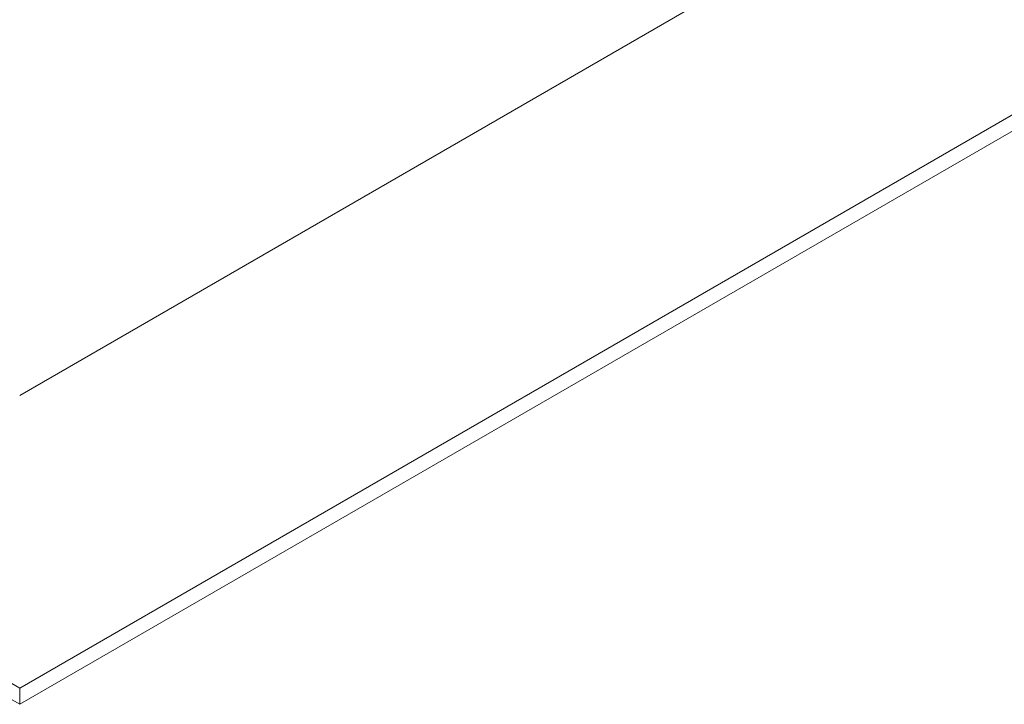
# Model space of a CAD drawing. Header units: metres. Extents: x -15.1 to 0.1, y 4 to 14.1.
# Tile 7 of 67: x -7.5 to -5, y 4 to 5.8. Entities that reach past the tile are written whole.
import ezdxf

# ---------------------------------------------------------------- set-up
doc = ezdxf.new("R2010")
doc.units = ezdxf.units.M
doc.layers.add('A-FLOR', color=7, linetype='Continuous', lineweight=5)

msp = doc.modelspace()

# ---------------------------------------------------------------- linework, layer by layer
at = {"layer": 'A-FLOR'}
for p, q in [((-2.497, 7.6827), (-7.4751, 4.8086)), ((-7.4751, 4.0738), (-1.2243, 7.6827)), ((-1.2243, 7.6419), (-7.4751, 4.0329)), ((-9.0096, 4.9597), (-7.4751, 4.0738)), ((-7.4751, 4.0329), (-9.0096, 4.9188)), ((-7.4751, 4.0738), (-7.4751, 4.0329))]:
    msp.add_line(p, q, dxfattribs=at)

doc.saveas('drawing.dxf')
